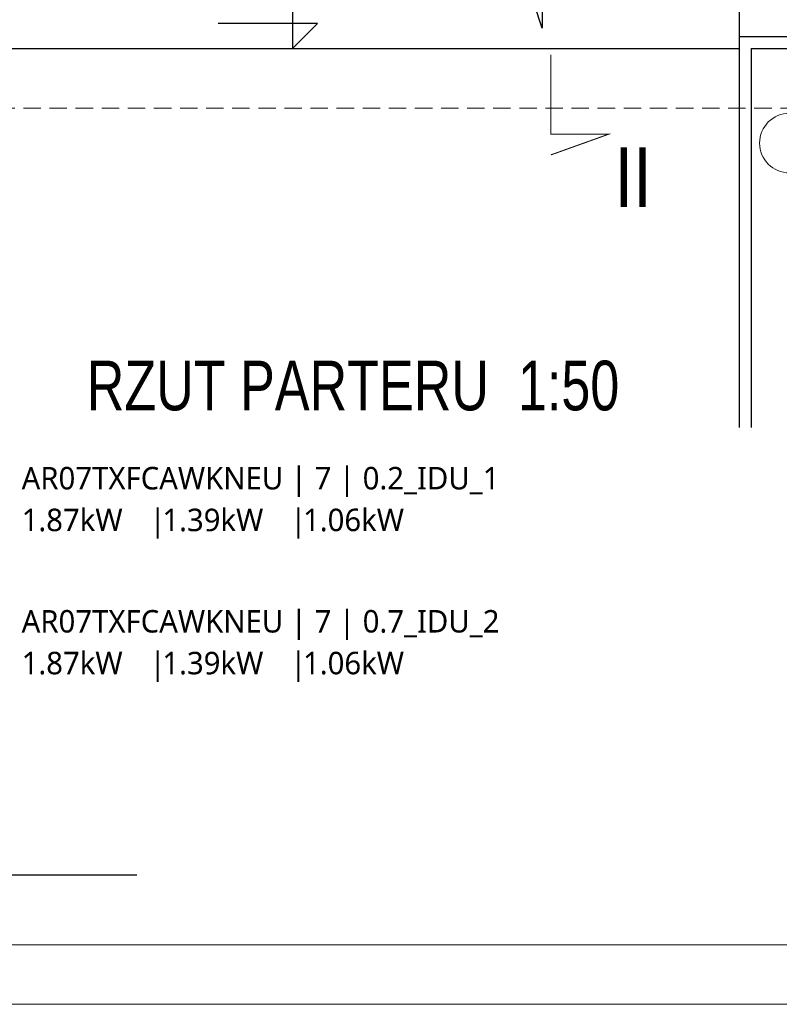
# Model space of a CAD drawing. Header units: inches. Extents: x 67073 to 287261, y -76160 to 48412.
# Tile 55 of 117: x 83837 to 84219, y -42402 to -41907. Entities that reach past the tile are written whole.
import ezdxf
from ezdxf.enums import TextEntityAlignment as Align

# ---------------------------------------------------------------- set-up
doc = ezdxf.new("R2010")
doc.units = ezdxf.units.IN
doc.header["$MEASUREMENT"] = 0
doc.linetypes.add('DASHDOT', pattern=[1, 0.5, -0.25, 0, -0.25])
doc.linetypes.add('HIDDEN', pattern=[0.375, 0.25, -0.125])
for name, color, linetype in [('DVM_USER', 7, 'Continuous'), ('p--obrzeże bet.', 252, 'Continuous'), ('p--podpis rysunku', 7, 'Continuous'), ('p--spadki terenu', 141, 'Continuous')]:
    doc.layers.add(name, color=color, linetype=linetype)
for name, color, linetype, lineweight in [('p-- linia przekroju I-AB', 116, 'Continuous', 40), ('p--dach', 2, 'Continuous', 30), ('p--osie konstr.-NR', 1, 'DASHDOT', 15)]:
    doc.layers.add(name, color=color, linetype=linetype, lineweight=lineweight)
doc.styles.add('DVM_EXPORT', font='malgun.ttf')
doc.styles.get("Standard").update_dxf_attribs({"font": 'ARIAL.TTF', "width": 0.75})

# ---------------------------------------------------------------- blocks, each defined once
blk = doc.blocks.new('DVM_DIAGRAM_SYSTEM1')
at = {"color": 254}
blk.add_lwpolyline([(0, -2540), (5826.7, -2540)], dxfattribs=at)
at = {"color": 7, "style": 'DVM_EXPORT'}
for s, p in [('AR07TXFCAWKNEU | 7 | 0.2_IDU_1', (5246.7, -487.8)), (' | ', (5851.9, -697.8)), (' | ', (6559.5, -697.8)), ('AR07TXFCAWKNEU | 7 | 0.7_IDU_2', (5246.7, -1207.8)), (' | ', (5851.9, -1417.8)), (' | ', (6559.5, -1417.8))]:
    blk.add_text(s, height=113.05, dxfattribs=at).set_placement(p, align=Align.TOP_LEFT)
at = {"color": 5, "style": 'DVM_EXPORT'}
for s, p in [('1.87kW', (5246.7, -697.8)), ('1.39kW', (5954.3, -697.8)), ('1.87kW', (5246.7, -1417.8)), ('1.39kW', (5954.3, -1417.8))]:
    blk.add_text(s, height=113.05, dxfattribs=at).set_placement(p, align=Align.TOP_LEFT)
at = {"color": 1, "style": 'DVM_EXPORT'}
for p in [(6661.8, -697.8), (6661.8, -1417.8)]:
    blk.add_text('1.06kW', height=113.05, dxfattribs=at).set_placement(p, align=Align.TOP_LEFT)

msp = doc.modelspace()

# ---------------------------------------------------------------- linework, layer by layer
for p, q in [((83974.591, -41896.323), (83974.591, -41921.323)), ((83987.091, -41908.823), (83937.091, -41908.823)), ((83974.591, -41921.323), (83987.091, -41908.823))]:
    msp.add_line(p, q)
at = {"lineweight": 0}
msp.add_line((83977.091, -41921.323), (83972.091, -41921.323), dxfattribs=at)
at = {"linetype": 'Continuous', "lineweight": 18}
for points in [[(83130.462, -42402.179), (85230.462, -42402.179), (85230.462, -40917.179), (83130.462, -40917.179)], [(83291.09, -42372.179), (85200.462, -42372.179), (85200.462, -40947.179), (83291.09, -40947.179)]]:
    msp.add_lwpolyline(points, close=True, dxfattribs=at)
at = {"layer": 'p-- linia przekroju I-AB', "color": 0, "const_width": 0.5}
msp.add_lwpolyline([(84104.472, -41924.443), (84104.472, -41964.454), (84133.499, -41964.454), (84104.472, -41974.865)], dxfattribs=at)
at = {"layer": 'p--dach', "color": 0, "linetype": 'HIDDEN', "lineweight": 20, "ltscale": 35}
msp.add_lwpolyline([(83368.585, -41106.923), (84648.585, -41106.923), (84648.585, -41951.323), (83368.585, -41951.323)], close=True, dxfattribs=at)
at = {"layer": 'p--obrzeże bet.', "color": 0, "linetype": 'Continuous', "ltscale": 35}
for p, q in [((84199.185, -41871.323), (84199.185, -41921.323)), ((83817.985, -41921.323), (84199.185, -41921.323)), ((84199.185, -41921.323), (84199.185, -42111.998)), ((84205.185, -41921.323), (84205.185, -42111.998))]:
    msp.add_line(p, q, dxfattribs=at)
for points in [[(84205.185, -41921.323), (84658.585, -41921.323), (84658.585, -41136.923), (83358.585, -41136.923), (83358.585, -41927.323), (83811.985, -41927.323)], [(84199.185, -41915.323), (84652.585, -41915.323), (84652.585, -41142.923), (83364.585, -41142.923), (83364.585, -41921.323), (83817.985, -41921.323)]]:
    msp.add_lwpolyline(points, dxfattribs=at)
at = {"layer": 'p--osie konstr.-NR', "color": 0, "linetype": 'Continuous', "ltscale": 35}
msp.add_circle((84224.385, -41968.922), 15, dxfattribs=at)
at = {"layer": 'p--spadki terenu', "color": 0}
msp.add_lwpolyline([(84100.043, -41867.447), (84100.043, -41911.145), (84092.2, -41887.055)], dxfattribs=at)

# ---------------------------------------------------------------- block references
at = {"layer": 'DVM_USER', "xscale": 0.1000000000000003, "yscale": 0.1000000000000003, "zscale": 0.1000000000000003}
msp.add_blockref('DVM_DIAGRAM_SYSTEM1', (83313.637, -42083.072, 0), dxfattribs=at)

# ---------------------------------------------------------------- texts
at = {"layer": 'p-- linia przekroju I-AB', "color": 0, "insert": (84136.485, -41971.037), "char_height": 30, "width": 72.0009, "attachment_point": 1}
msp.add_mtext('{\\W0.8;II}', dxfattribs=at)
at = {"layer": 'p--podpis rysunku', "insert": (84138.836, -42078.384), "char_height": 25, "width": 531.4776, "attachment_point": 3}
msp.add_mtext('RZUT PARTERU  1:50', dxfattribs=at)

doc.saveas('drawing.dxf')
